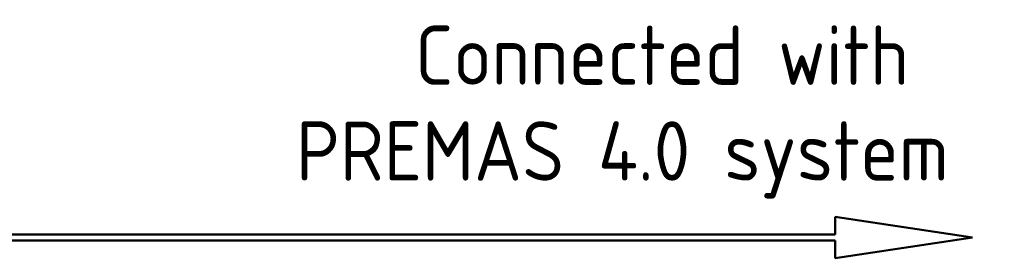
# Model space of a CAD drawing. Header units: millimetres. Extents: x -34725 to 178350, y -13707 to 126150.
# Tile 31 of 127: x -18483 to -17031, y 9254 to 9606. Entities that reach past the tile are written whole.
import ezdxf
from ezdxf.enums import TextEntityAlignment as Align

# ---------------------------------------------------------------- set-up
doc = ezdxf.new("R2010")
doc.units = ezdxf.units.MM
doc.layers.add('AM_0', color=7, linetype='CONTINUOUS', lineweight=50)
doc.layers.add('P-AM_6', color=2, linetype='CONTINUOUS', lineweight=35)
doc.styles.get("Standard").update_dxf_attribs({"font": 'isocp.shx'})

# ---------------------------------------------------------------- blocks, each defined once
blk = doc.blocks.new('A$Cdc0873b3')
at = {"layer": 'AM_0'}
for p, q in [((3397.7, 1690.9), (3195.1, 1721.5)), ((3195.1, 1721.5), (3195.1, 1695.4)), ((3195.1, 1686.5), (973, 1686.5)), ((3195.1, 1695.4), (982.6, 1695.4)), ((3397.7, 1690.9), (3195.1, 1660.3)), ((3195.1, 1660.3), (3195.1, 1686.5))]:
    blk.add_line(p, q, dxfattribs=at)
at = {"layer": 'P-AM_6'}
blk.add_text('Connected with', height=87.5, dxfattribs=at).set_placement((2575.2, 1889.9), align=Align.BOTTOM_LEFT)
blk.add_text('PREMAS 4.0 system', height=87.5, dxfattribs=at).set_placement((3362.9, 1774.9), align=Align.RIGHT)

msp = doc.modelspace()

# ---------------------------------------------------------------- block references
at = {"layer": 'AM_0'}
msp.add_blockref('A$Cdc0873b3', (-20475.515, 7593.278), dxfattribs=at)

doc.saveas('drawing.dxf')
